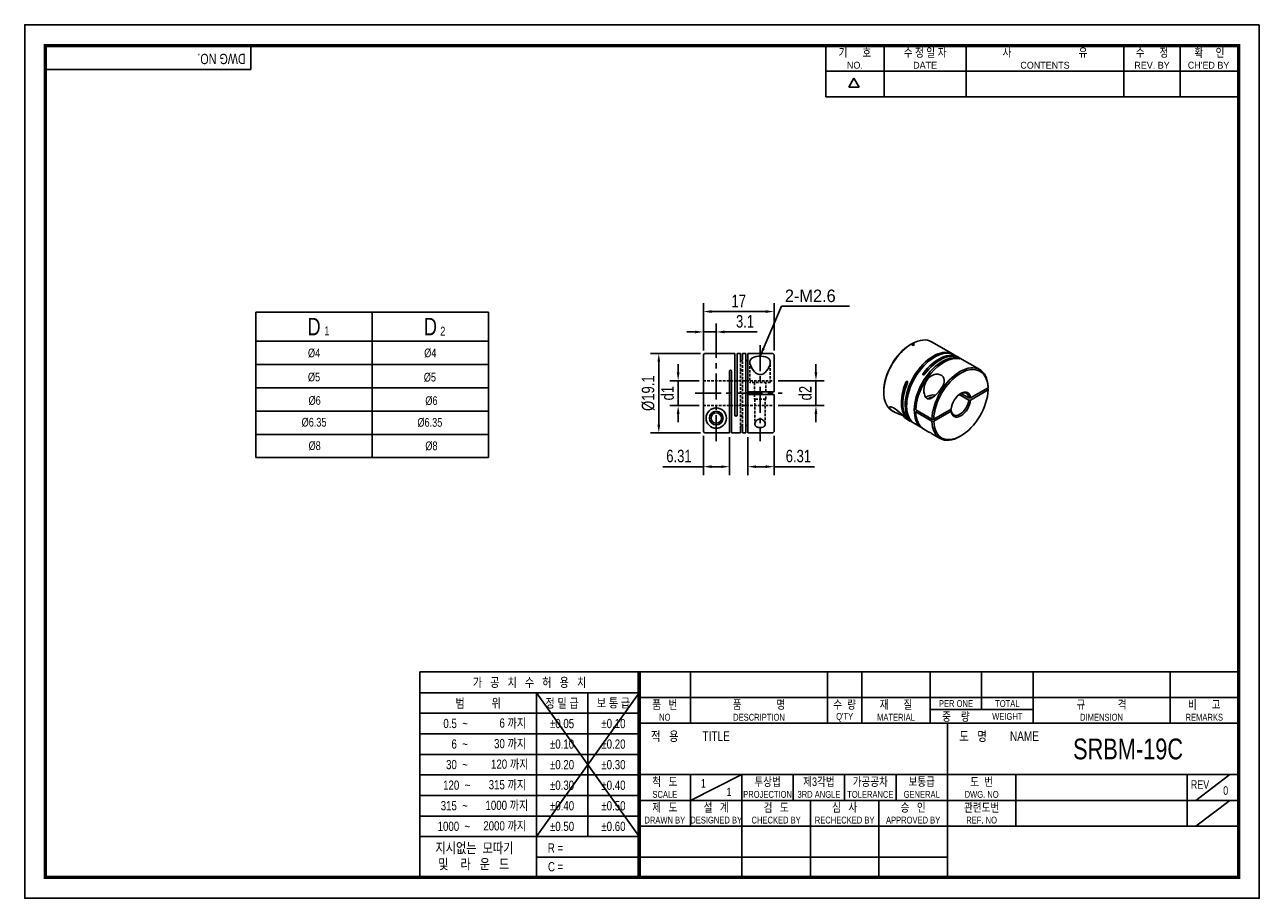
# Model space of a CAD drawing. Header units: millimetres. Extents: x 0 to 297, y 0 to 210.
import ezdxf
from ezdxf.enums import TextEntityAlignment as Align

# ---------------------------------------------------------------- set-up
doc = ezdxf.new("R2010")
doc.units = ezdxf.units.MM
doc.header["$LTSCALE"] = 5
for name, pattern in [('CENTER', [2, 1.25, -0.25, 0.25, -0.25]), ('CENTER2', [1.125, 0.75, -0.125, 0.125, -0.125]), ('DASHED', [0.75, 0.5, -0.25]), ('HIDDEN', [0.375, 0.25, -0.125]), ('HIDDEN2', [0.1875, 0.125, -0.0625]), ('PHANTOM2', [1.25, 0.625, -0.125, 0.125, -0.125, 0.125, -0.125])]:
    doc.linetypes.add(name, pattern=pattern)
doc.layers.get('0').update_dxf_attribs({"linetype": 'CONTINUOUS'})
doc.layers.get('Defpoints').update_dxf_attribs({"linetype": 'CONTINUOUS'})
for name, color, linetype in [('BM', 2, 'CONTINUOUS'), ('C', 1, 'CENTER2'), ('CT', 1, 'CENTER'), ('D', 7, 'CONTINUOUS'), ('DIM', 7, 'CONTINUOUS'), ('H', 3, 'HIDDEN'), ('HD', 4, 'DASHED'), ('P', 4, 'PHANTOM2')]:
    doc.layers.add(name, color=color, linetype=linetype)
doc.styles.get("Standard").update_dxf_attribs({"font": 'Gulim.ttf', "width": 0.8, "height": 3})
doc.dimstyles.new('LIM', dxfattribs={"dimtxt": 2, "dimasz": 2, "dimexe": 2, "dimexo": 1, "dimgap": 1, "dimtad": 1, "dimdec": 3, "dimzin": 9, "dimdsep": 46, "dimtxsty": 'Standard', "dimcen": 3, "dimclrd": 1, "dimclre": 1, "dimadec": 0, "dimazin": 0, "dimtfac": 1, "dimtdec": 3, "dimtmove": 0, "dimatfit": 3, "dimfxl": 0, "dimtolj": 1, "dimtzin": 0, "dimarcsym": 0})

# ---------------------------------------------------------------- blocks, each defined once
blk = doc.blocks.new('*D49')
at = {"layer": 'Defpoints', "color": 0}
for p in [(163.26, 141.04), (163.26, 136.14), (180.26, 130.68)]:
    blk.add_point(p, dxfattribs=at)
at = {"layer": 'DIM', "color": 1, "lineweight": -2}
for p, q in [((163.26, 137.14), (163.26, 143.04)), ((180.26, 131.68), (180.26, 143.04)), ((178.26, 141.04), (165.26, 141.04))]:
    blk.add_line(p, q, dxfattribs=at)
at = {"layer": 'DIM', "color": 1}
for points in [[(165.26, 141.38), (165.26, 140.71), (163.26, 141.04)], [(178.26, 141.38), (178.26, 140.71), (180.26, 141.04)]]:
    blk.add_solid(points, dxfattribs=at)
at = {"layer": 'DIM', "color": 0, "insert": (171.76, 143.58), "char_height": 3, "attachment_point": 5}
blk.add_mtext('\\A1;17', dxfattribs=at)
blk = doc.blocks.new('*D50')
at = {"layer": 'Defpoints', "color": 0}
for p in [(166.36, 136.14), (166.36, 130.98), (163.26, 130.68)]:
    blk.add_point(p, dxfattribs=at)
at = {"layer": 'DIM', "color": 1, "lineweight": -2}
for p, q in [((163.26, 131.68), (163.26, 138.14)), ((166.36, 131.98), (166.36, 138.14)), ((161.26, 136.14), (159.26, 136.14)), ((163.26, 136.14), (166.36, 136.14)), ((168.36, 136.14), (176.22, 136.14))]:
    blk.add_line(p, q, dxfattribs=at)
at = {"layer": 'DIM', "color": 1}
for points in [[(161.26, 136.47), (161.26, 135.81), (163.26, 136.14)], [(168.36, 136.47), (168.36, 135.81), (166.36, 136.14)]]:
    blk.add_solid(points, dxfattribs=at)
at = {"layer": 'DIM', "color": 0, "insert": (173.29, 138.68), "char_height": 3, "attachment_point": 5}
blk.add_mtext('\\A1;3.1', dxfattribs=at)
blk = doc.blocks.new('*D51')
at = {"layer": 'Defpoints', "color": 0}
for p in [(163.26, 112.18), (169.56, 111.88), (163.26, 103.75)]:
    blk.add_point(p, dxfattribs=at)
at = {"layer": 'DIM', "color": 1, "lineweight": -2}
for p, q in [((163.26, 111.18), (163.26, 101.75)), ((169.56, 110.88), (169.56, 101.75)), ((163.26, 103.75), (153.51, 103.75)), ((167.56, 103.75), (165.26, 103.75))]:
    blk.add_line(p, q, dxfattribs=at)
at = {"layer": 'DIM', "color": 1}
for points in [[(165.26, 104.09), (165.26, 103.42), (163.26, 103.75)], [(167.56, 104.09), (167.56, 103.42), (169.56, 103.75)]]:
    blk.add_solid(points, dxfattribs=at)
at = {"layer": 'DIM', "color": 0, "insert": (157.39, 106.3), "char_height": 3, "attachment_point": 5}
blk.add_mtext('\\A1;6.31', dxfattribs=at)
blk = doc.blocks.new('*D52')
at = {"layer": 'Defpoints', "color": 0}
for p in [(163.56, 130.98), (152.54, 111.88), (163.56, 111.88)]:
    blk.add_point(p, dxfattribs=at)
at = {"layer": 'DIM', "color": 1, "lineweight": -2}
for p, q in [((162.56, 130.98), (150.54, 130.98)), ((152.54, 128.98), (152.54, 113.88)), ((162.56, 111.88), (150.54, 111.88))]:
    blk.add_line(p, q, dxfattribs=at)
at = {"layer": 'DIM', "color": 1}
for points in [[(152.21, 128.98), (152.88, 128.98), (152.54, 130.98)], [(152.21, 113.88), (152.88, 113.88), (152.54, 111.88)]]:
    blk.add_solid(points, dxfattribs=at)
at = {"layer": 'DIM', "color": 0, "insert": (150, 121.43), "char_height": 3, "attachment_point": 5, "rotation": 90}
blk.add_mtext('\\A1;%%c19.1', dxfattribs=at)
blk = doc.blocks.new('*D53')
at = {"layer": 'Defpoints', "color": 0}
for p in [(157.2, 124.43), (163.26, 124.43), (163.26, 118.43)]:
    blk.add_point(p, dxfattribs=at)
at = {"layer": 'DIM', "color": 1, "lineweight": -2}
for p, q in [((157.2, 126.43), (157.2, 128.43)), ((162.26, 124.43), (155.2, 124.43)), ((157.2, 118.43), (157.2, 124.43)), ((162.26, 118.43), (155.2, 118.43)), ((157.2, 116.43), (157.2, 114.43))]:
    blk.add_line(p, q, dxfattribs=at)
at = {"layer": 'DIM', "color": 1}
for points in [[(156.86, 126.43), (157.53, 126.43), (157.2, 124.43)], [(156.86, 116.43), (157.53, 116.43), (157.2, 118.43)]]:
    blk.add_solid(points, dxfattribs=at)
at = {"layer": 'DIM', "color": 0, "insert": (154.65, 121.43), "char_height": 3, "attachment_point": 5, "rotation": 90}
blk.add_mtext('\\A1;d1', dxfattribs=at)
blk = doc.blocks.new('*D54')
at = {"layer": 'Defpoints', "color": 0}
for p in [(173.96, 111.88), (180.26, 112.18), (173.96, 103.75)]:
    blk.add_point(p, dxfattribs=at)
at = {"layer": 'DIM', "color": 1, "lineweight": -2}
for p, q in [((173.96, 110.88), (173.96, 101.75)), ((180.26, 111.18), (180.26, 101.75)), ((175.96, 103.75), (178.26, 103.75)), ((180.26, 103.75), (190, 103.75))]:
    blk.add_line(p, q, dxfattribs=at)
at = {"layer": 'DIM', "color": 1}
for points in [[(175.96, 104.09), (175.96, 103.42), (173.96, 103.75)], [(178.26, 104.09), (178.26, 103.42), (180.26, 103.75)]]:
    blk.add_solid(points, dxfattribs=at)
at = {"layer": 'DIM', "color": 0, "insert": (186.13, 106.3), "char_height": 3, "attachment_point": 5}
blk.add_mtext('\\A1;6.31', dxfattribs=at)
blk = doc.blocks.new('*D55')
at = {"layer": 'Defpoints', "color": 0}
for p in [(180.26, 124.43), (190.35, 124.43), (180.26, 118.43)]:
    blk.add_point(p, dxfattribs=at)
at = {"layer": 'DIM', "color": 1, "lineweight": -2}
for p, q in [((190.35, 126.43), (190.35, 128.43)), ((181.26, 124.43), (192.35, 124.43)), ((190.35, 118.43), (190.35, 124.43)), ((181.26, 118.43), (192.35, 118.43)), ((190.35, 116.43), (190.35, 114.43))]:
    blk.add_line(p, q, dxfattribs=at)
at = {"layer": 'DIM', "color": 1}
for points in [[(190.01, 126.43), (190.68, 126.43), (190.35, 124.43)], [(190.01, 116.43), (190.68, 116.43), (190.35, 118.43)]]:
    blk.add_solid(points, dxfattribs=at)
at = {"layer": 'DIM', "color": 0, "insert": (187.8, 121.43), "char_height": 3, "attachment_point": 5, "rotation": 90}
blk.add_mtext('\\A1;d2', dxfattribs=at)

msp = doc.modelspace()

# ---------------------------------------------------------------- linework, layer by layer
for p, q in [((54.437, 199.2323), (54.437, 205)), ((192.7139, 192.6407), (192.7139, 205)), ((206.7211, 192.6407), (206.7211, 205)), ((226.4959, 192.6407), (226.4959, 205)), ((264.3976, 192.6407), (264.3976, 205)), ((277.9928, 192.6407), (277.9928, 205)), ((54.437, 199.2323), (5, 199.2323)), ((192.7139, 198.8204), (291.588, 198.8204)), ((198.2565, 194.9765), (199.4924, 197.1172)), ((200.7283, 194.9765), (199.4924, 197.1172)), ((200.7283, 194.9765), (198.2565, 194.9765)), ((192.7139, 192.6407), (291.588, 192.6407)), ((55.5987, 140.9298), (55.5987, 105.9298)), ((55.5987, 140.9298), (111.5987, 140.9298)), ((111.5987, 140.9298), (111.5987, 105.9298)), ((55.5987, 105.9298), (111.5987, 105.9298)), ((95.0758, 54.437), (95.0758, 5)), ((147.8086, 54.437), (95.0758, 54.437)), ((292, 54.437), (147.8086, 54.437)), ((147.8086, 54.437), (147.8086, 5)), ((160.1679, 54.437), (160.1679, 42.0778)), ((193.1259, 54.437), (193.1259, 42.0778)), ((201.3654, 54.437), (201.3654, 42.0778)), ((217.8444, 54.437), (217.8444, 42.0778)), ((230.2037, 54.437), (230.2037, 45.3736)), ((242.563, 54.437), (242.563, 42.0778)), ((275.521, 54.437), (275.521, 42.0778)), ((147.8086, 49.4295), (95.0758, 49.4295)), ((147.8086, 49.4295), (123.0901, 14.8235)), ((123.0901, 49.4295), (147.8086, 14.8235)), ((123.0901, 49.4295), (123.0901, 5)), ((135.4493, 49.4295), (135.4493, 14.8235)), ((147.8086, 48.2574), (292, 48.2574)), ((217.8444, 45.3736), (242.563, 45.3736)), ((147.8086, 44.4858), (95.0758, 44.4858)), ((147.8086, 42.0778), (292, 42.0778)), ((221.9642, 5), (221.9642, 42.0778)), ((147.8086, 39.5421), (95.0758, 39.5421)), ((147.8086, 34.5984), (95.0758, 34.5984)), ((147.8086, 29.7185), (292, 29.7185)), ((160.1679, 23.5389), (172.5271, 29.7185)), ((160.1679, 29.7185), (160.1679, 17.3593)), ((172.5271, 29.7185), (172.5271, 5)), ((184.8864, 29.7185), (184.8864, 23.5389)), ((197.2457, 29.7185), (197.2457, 23.5389)), ((209.6049, 29.7185), (209.6049, 23.5389)), ((238.4432, 29.7185), (238.4432, 17.3593)), ((279.6407, 29.7185), (279.6407, 17.3593)), ((281.7006, 23.5389), (289.9401, 29.7185)), ((147.8086, 29.6547), (95.0758, 29.6547)), ((147.8086, 24.711), (95.0758, 24.711)), ((147.8086, 23.5389), (221.9642, 23.5389)), ((189.0061, 23.5389), (189.0061, 5)), ((205.4852, 23.5389), (205.4852, 5)), ((221.9642, 23.5389), (292, 23.5389)), ((281.7006, 17.3593), (289.9401, 23.5389)), ((147.8086, 19.7673), (95.0758, 19.7673)), ((147.8086, 17.3593), (292, 17.3593)), ((147.8086, 14.8235), (95.0758, 14.8235)), ((147.8086, 9.8798), (123.0901, 9.8798)), ((147.8086, 9.8798), (221.9642, 9.8798))]:
    msp.add_line(p, q)
at = {"color": 4}
for p, q in [((83.5987, 140.9298), (83.5987, 105.9298)), ((55.5987, 133.9298), (111.5987, 133.9298))]:
    msp.add_line(p, q, dxfattribs=at)
at = {"color": 1}
for p, q in [((55.5987, 128.3298), (111.5987, 128.3298)), ((55.5987, 122.7298), (111.5987, 122.7298)), ((55.5987, 117.1298), (111.5987, 117.1298)), ((55.5987, 111.5298), (111.5987, 111.5298))]:
    msp.add_line(p, q, dxfattribs=at)
msp.add_lwpolyline([(297, 210), (0, 210), (0, 0), (297, 0)], close=True)
msp.add_lwpolyline([(292, 205, 0.8, 0.8, 0), (5, 205, 0.8, 0.8, 0), (5, 5, 0.8, 0.8, 0), (292, 5, 0.8, 0.8, 0)], format="xyseb", close=True)
at = {"const_width": 0.824}
msp.add_lwpolyline([(147.8086, 5), (147.8086, 54.437)], dxfattribs=at)
at = {"layer": 'BM', "linetype": 'Continuous'}
for p, q in [((223.3343, 130.7935), (218.1724, 133.7737)), ((163.2575, 130.6773), (163.5575, 130.9774)), ((163.5575, 130.9774), (164.2596, 130.9774)), ((170.8575, 130.9807), (164.2596, 130.9807)), ((170.8575, 116.1807), (170.8575, 130.9807)), ((171.3575, 116.1807), (171.3575, 130.9807)), ((172.1575, 130.9807), (171.3575, 130.9807)), ((172.1575, 129.4082), (172.1575, 130.9807)), ((172.6575, 129.4082), (172.6575, 130.9807)), ((173.4575, 130.9807), (172.6575, 130.9807)), ((173.4575, 130.9807), (173.4575, 111.8807)), ((173.9575, 130.9807), (173.9575, 121.7307)), ((179.9575, 130.9807), (173.9575, 130.9807)), ((180.2575, 130.6807), (179.9575, 130.9807)), ((180.2575, 121.7307), (180.2575, 130.6807)), ((213.0085, 133.0734), (213.2206, 133.1959)), ((213.2206, 133.1959), (213.7171, 132.9093)), ((213.5742, 133.4001), (213.362, 133.2775)), ((213.362, 133.2775), (213.362, 133.1143)), ((213.5742, 133.4001), (214.0707, 133.1134)), ((214.0707, 133.1134), (213.7171, 132.9093)), ((163.2575, 112.1841), (163.2575, 130.6773)), ((224.6071, 130.0586), (223.6878, 130.5893)), ((224.4636, 129.757), (224.4636, 129.9142)), ((229.7689, 127.0784), (224.9606, 129.8545)), ((169.5575, 126.6807), (169.5575, 111.884)), ((170.0575, 126.6807), (170.0575, 111.8807)), ((216.1198, 126.1584), (216.1198, 125.8152)), ((206.6445, 121.8493), (206.6445, 121.6044)), ((212.2963, 124.255), (211.9991, 124.0835)), ((227.5299, 120.272), (231.7434, 122.7047)), ((227.5299, 119.7821), (231.7434, 122.2148)), ((231.5313, 122.5822), (231.7435, 122.4598)), ((231.7435, 122.9497), (231.7434, 122.7047)), ((231.7434, 122.2148), (231.7435, 122.4598)), ((173.9575, 121.1307), (173.9575, 121.7307)), ((179.9575, 121.7307), (173.9575, 121.7307)), ((173.9575, 121.1307), (173.9575, 111.8807)), ((179.9575, 121.1307), (173.9575, 121.1307)), ((180.2575, 121.7307), (179.9575, 121.7307)), ((179.9575, 121.1307), (180.2575, 121.1307)), ((180.2575, 121.1307), (180.2575, 112.1807)), ((227.1046, 119.7815), (224.8058, 121.1088)), ((227.1046, 120.2714), (225.2061, 121.3676)), ((227.5299, 120.272), (227.1046, 120.2714)), ((227.1046, 119.7815), (227.5299, 119.7821)), ((208.6224, 117.2326), (208.9552, 117.0405)), ((218.2444, 115.156), (214.3553, 117.4013)), ((214.7796, 117.1564), (214.3553, 116.9114)), ((218.2444, 114.6661), (214.3553, 116.9114)), ((218.6688, 115.156), (222.8823, 117.5887)), ((218.6688, 114.6661), (222.8823, 117.0988)), ((222.6711, 117.4668), (222.8833, 117.3443)), ((222.8823, 117.0988), (222.8833, 117.3443)), ((172.1575, 111.8807), (172.1575, 113.4532)), ((172.6575, 111.8807), (172.6575, 113.4532)), ((212.2478, 115.1395), (212.865, 114.7831)), ((212.9183, 114.9795), (213.0545, 115.0581)), ((213.2186, 114.579), (215.9763, 112.9868)), ((218.6688, 115.156), (218.2444, 115.156)), ((218.2444, 114.6661), (218.6688, 114.6661)), ((163.5575, 111.884), (163.2575, 112.1841)), ((169.5575, 111.884), (163.5575, 111.884)), ((170.0575, 111.8807), (172.1575, 111.8807)), ((172.6575, 111.8807), (173.4575, 111.8807)), ((173.9575, 111.8807), (179.9575, 111.8807)), ((179.9575, 111.8807), (180.2575, 112.1807)), ((216.3299, 112.7827), (217.5353, 112.0867)), ((218.9403, 111.2755), (220.2189, 110.5373)), ((224.9939, 111.0103), (225.2061, 111.1328))]:
    msp.add_line(p, q, dxfattribs=at)
for radius in [2.45, 1.65, 1.25]:
    msp.add_circle((166.3575, 115.4307), radius, dxfattribs=at)
for centre, start, end in [((169.8075, 126.6807), 0, 180), ((171.1075, 116.1807), 180, 0)]:
    msp.add_arc(centre, 0.25, start, end, dxfattribs=at)
for centre, major_axis, start_param, end_param in [((213.3974, 125.5031), (-4.775, -8.2705), 3.14159265, 3.90080982), ((213.3974, 125.5031), (4.775, 8.2705), 0.81157916, 3.14159265), ((213.1853, 125.6256), (4.625, 8.0107), 0.81242848, 2.35619449), ((218.5593, 122.5229), (-4.775, -8.2705), 3.10456289, 6.07983797), ((218.9128, 122.3188), (-4.775, -8.2705), 3.14159265, 6.07983797), ((219.8321, 121.7881), (-4.775, -8.2705), 3.10456289, 4.50904164), ((220.1856, 121.584), (-4.775, -8.2705), 3.14159265, 4.50904164), ((220.7513, 121.2574), (4.775, 8.2705), 0.20334734, 3.17862241), ((221.1049, 121.0532), (4.775, 8.2705), 0.20334734, 2.32477571), ((224.9939, 118.8079), (-4.775, -8.2705), 2.38761327, 5.46636836), ((225.2061, 118.6854), (-4.625, -8.0107), 2.38863261, 5.46534902), ((217.64, 123.0537), (4.775, 8.2705), 1.77414367, 3.17862241), ((217.9936, 122.8495), (4.775, 8.2705), 1.77414367, 3.14159265), ((225.2061, 118.6854), (4.625, 8.0107), 2.38863261, 5.46534902), ((225.2061, 118.6854), (-1.65, -2.8579), 2.44722927, 5.40675237), ((224.9939, 118.8079), (-1.5, -2.5981), 2.45636191, 3.87816325), ((218.7714, 119.5835), (-2.45, 0), 4.56176406, 5.67542584), ((218.7714, 119.5835), (1.65, 0), 1.67854587, 2.64271246), ((225.2061, 118.6854), (1.65, 2.8579), 2.44722927, 5.40675237), ((224.9939, 118.8079), (1.5, 2.5981), 2.45636191, 5.39761972), ((221.1049, 121.0532), (4.775, 8.2705), 2.38761327, 3.14159265), ((224.9939, 118.8079), (4.775, 8.2705), 2.38761327, 3.92699082)]:
    msp.add_ellipse(centre, major_axis=major_axis, ratio=0.57735027, start_param=start_param, end_param=end_param, dxfattribs=at)
for points in [[(172.1768, 129.3439), (172.164, 129.3646), (172.1575, 129.3866), (172.1575, 129.4082)], [(224.8717, 129.7049), (224.859, 129.704), (224.8403, 129.7059), (224.8172, 129.7101)], [(217.533, 112.0883), (217.5585, 112.0739), (217.6251, 112.0438), (217.7255, 112.005)]]:
    msp.add_open_spline(points, degree=3, dxfattribs=at)
for points, knots in [([(172.4286, 129.2385), (172.4216, 129.2381), (172.4145, 129.2379), (172.4075, 129.2379), (172.3832, 129.2379), (172.3585, 129.2405), (172.3356, 129.2453), (172.3128, 129.2501), (172.2913, 129.2572), (172.2722, 129.2658), (172.2517, 129.275), (172.2337, 129.286), (172.2186, 129.298), (172.2008, 129.3121), (172.1868, 129.3277), (172.1768, 129.3439)], [0.47684243, 0.47684243, 0.47684243, 0.47684243, 0.500895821, 0.500895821, 0.500895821, 0.585170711, 0.585170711, 0.585170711, 0.66901595, 0.66901595, 0.66901595, 0.758649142, 0.758649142, 0.758649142, 0.864116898, 0.864116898, 0.864116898, 0.864116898]), ([(172.5728, 129.2815), (172.554, 129.2701), (172.5319, 129.2601), (172.5077, 129.2526), (172.4834, 129.2452), (172.4561, 129.2402), (172.4286, 129.2385)], [0.285843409, 0.285843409, 0.285843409, 0.285843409, 0.380912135, 0.380912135, 0.380912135, 0.47684243, 0.47684243, 0.47684243, 0.47684243]), ([(172.6575, 129.4082), (172.6575, 129.3849), (172.6499, 129.361), (172.6349, 129.3388), (172.6208, 129.318), (172.5998, 129.298), (172.5728, 129.2815)], [0, 0, 0, 0, 0.14761016, 0.14761016, 0.14761016, 0.285843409, 0.285843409, 0.285843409, 0.285843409]), ([(173.4575, 129.4082), (173.4575, 129.3849), (173.4651, 129.361), (173.4801, 129.3388), (173.4942, 129.318), (173.5152, 129.298), (173.5422, 129.2815), (173.561, 129.2701), (173.5831, 129.2601), (173.6073, 129.2526), (173.6316, 129.2452), (173.6589, 129.2402), (173.6864, 129.2385)], [0, 0, 0, 0, 0.14761016, 0.14761016, 0.14761016, 0.285843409, 0.285843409, 0.285843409, 0.380912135, 0.380912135, 0.380912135, 0.47684243, 0.47684243, 0.47684243, 0.47684243]), ([(173.6864, 129.2385), (173.6934, 129.2381), (173.7005, 129.2379), (173.7075, 129.2379), (173.7318, 129.2379), (173.7565, 129.2405), (173.7794, 129.2453)], [0.47684243, 0.47684243, 0.47684243, 0.47684243, 0.500895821, 0.500895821, 0.500895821, 0.585170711, 0.585170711, 0.585170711, 0.585170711]), ([(173.7794, 129.2453), (173.8022, 129.2501), (173.8237, 129.2572), (173.8428, 129.2658), (173.8633, 129.275), (173.8813, 129.286), (173.8964, 129.298), (173.9142, 129.3121), (173.9282, 129.3277), (173.9382, 129.3439), (173.951, 129.3646), (173.9575, 129.3866), (173.9575, 129.4082)], [0.585170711, 0.585170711, 0.585170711, 0.585170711, 0.66901595, 0.66901595, 0.66901595, 0.758649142, 0.758649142, 0.758649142, 0.864116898, 0.864116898, 0.864116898, 1, 1, 1, 1]), ([(179.3575, 128.8605), (179.3575, 129.1014), (179.305, 129.3175), (179.0606, 129.7031), (178.8679, 129.8656), (178.0886, 130.2376), (177.2943, 130.332), (175.777, 130.2379), (175.1237, 130.0417), (174.4417, 129.3547), (174.3939, 128.8824), (174.654, 127.8467), (174.9455, 127.2865), (175.599, 126.5151), (175.859, 126.2625), (176.5062, 125.9031), (176.9135, 125.8293), (177.6423, 126.0378), (177.9453, 126.2694), (178.4424, 126.7572), (178.6471, 127.0269), (179.1525, 127.8333), (179.3575, 128.3789), (179.3575, 128.8605)], [0, 0, 0, 0, 0.0625, 0.0625, 0.125, 0.125, 0.25, 0.25, 0.375, 0.375, 0.5, 0.5, 0.625, 0.625, 0.6875, 0.6875, 0.75, 0.75, 0.8125, 0.8125, 0.875, 0.875, 1, 1, 1, 1]), ([(224.4636, 129.9142), (224.4886, 129.9097), (224.5193, 129.9016), (224.5531, 129.8908), (224.5848, 129.8806), (224.6202, 129.8676), (224.6562, 129.8528), (224.6811, 129.8426), (224.7069, 129.8312), (224.7315, 129.8196), (224.7562, 129.8079), (224.7805, 129.7956), (224.8016, 129.784), (224.807, 129.781), (224.8122, 129.7781), (224.8172, 129.7752), (224.8344, 129.7653), (224.8492, 129.7558), (224.8605, 129.7476), (224.8718, 129.7395), (224.8799, 129.7323), (224.8847, 129.7265), (224.8899, 129.7203), (224.8914, 129.7154), (224.8898, 129.7119), (224.8878, 129.7078), (224.8815, 129.7055), (224.8717, 129.7049)], [0, 0, 0, 0, 0.14761016, 0.14761016, 0.14761016, 0.285843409, 0.285843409, 0.285843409, 0.380912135, 0.380912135, 0.380912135, 0.47684243, 0.47684243, 0.47684243, 0.500895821, 0.500895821, 0.500895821, 0.585170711, 0.585170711, 0.585170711, 0.66901595, 0.66901595, 0.66901595, 0.758649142, 0.758649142, 0.758649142, 0.864116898, 0.864116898, 0.864116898, 0.864116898]), ([(216.1353, 125.8075), (216.1299, 125.8097), (216.1247, 125.8123), (216.1198, 125.8152), (216.1025, 125.8251), (216.0877, 125.8389), (216.0764, 125.8549), (216.0651, 125.8709), (216.057, 125.8897), (216.0522, 125.9095), (216.0471, 125.9307), (216.0455, 125.9536), (216.0472, 125.9766), (216.0491, 126.0037), (216.0554, 126.0316), (216.0653, 126.0586), (216.0779, 126.0933), (216.0966, 126.1274), (216.1198, 126.1584)], [0.47684243, 0.47684243, 0.47684243, 0.47684243, 0.500895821, 0.500895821, 0.500895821, 0.585170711, 0.585170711, 0.585170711, 0.66901595, 0.66901595, 0.66901595, 0.758649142, 0.758649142, 0.758649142, 0.864116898, 0.864116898, 0.864116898, 1, 1, 1, 1]), ([(216.4733, 125.9542), (216.4483, 125.9208), (216.4176, 125.8898), (216.3838, 125.8644), (216.3522, 125.8406), (216.3167, 125.821), (216.2807, 125.8088), (216.2558, 125.8004), (216.23, 125.7954), (216.2054, 125.7949), (216.1807, 125.7944), (216.1564, 125.7986), (216.1353, 125.8075)], [0, 0, 0, 0, 0.14761016, 0.14761016, 0.14761016, 0.285843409, 0.285843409, 0.285843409, 0.380912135, 0.380912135, 0.380912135, 0.47684243, 0.47684243, 0.47684243, 0.47684243]), ([(220.5038, 122.5677), (220.7147, 122.8861), (220.8928, 123.2082), (221.1527, 123.8727), (221.2276, 124.206), (221.2079, 125.1346), (220.8396, 125.6477), (219.602, 126.0951), (218.7926, 126.001), (217.4702, 125.2335), (216.9798, 124.6037), (216.3905, 123.2054), (216.2743, 122.443), (216.3683, 121.3339), (216.446, 120.9602), (216.7619, 120.3207), (217.0238, 120.0789), (217.6179, 119.9972), (217.9224, 120.1147), (218.4908, 120.4353), (218.7668, 120.6478), (219.568, 121.3561), (220.0821, 121.931), (220.5038, 122.5677)], [0, 0, 0, 0, 0.0625, 0.0625, 0.125, 0.125, 0.25, 0.25, 0.375, 0.375, 0.5, 0.5, 0.625, 0.625, 0.6875, 0.6875, 0.75, 0.75, 0.8125, 0.8125, 0.875, 0.875, 1, 1, 1, 1]), ([(211.9991, 124.0835), (212.0156, 124.1219), (212.0379, 124.1577), (212.0642, 124.1874), (212.0888, 124.2153), (212.1178, 124.2386), (212.1486, 124.2537), (212.1699, 124.2642), (212.1926, 124.271), (212.215, 124.2728), (212.2375, 124.2746), (212.2603, 124.2713), (212.2809, 124.2627)], [0, 0, 0, 0, 0.14761016, 0.14761016, 0.14761016, 0.285843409, 0.285843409, 0.285843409, 0.380912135, 0.380912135, 0.380912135, 0.47684243, 0.47684243, 0.47684243, 0.47684243]), ([(212.2809, 124.2627), (212.2862, 124.2605), (212.2913, 124.2579), (212.2963, 124.255), (212.3135, 124.2451), (212.3291, 124.2309), (212.3418, 124.2141), (212.3546, 124.1972), (212.3648, 124.1772), (212.3723, 124.1559), (212.3802, 124.1331), (212.3852, 124.1082), (212.3874, 124.0829), (212.39, 124.0532), (212.3888, 124.0224), (212.3844, 123.9922), (212.3789, 123.9535), (212.3679, 123.9148), (212.3527, 123.8793)], [0.47684243, 0.47684243, 0.47684243, 0.47684243, 0.500895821, 0.500895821, 0.500895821, 0.585170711, 0.585170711, 0.585170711, 0.66901595, 0.66901595, 0.66901595, 0.758649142, 0.758649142, 0.758649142, 0.864116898, 0.864116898, 0.864116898, 1, 1, 1, 1]), ([(212.2517, 115.1374), (212.2227, 115.154), (212.1926, 115.1726), (211.8873, 115.3747), (211.522, 115.7261), (210.5569, 116.6913), (209.9559, 117.2791), (208.8279, 118.0474), (208.3203, 118.196), (207.9312, 118.0093), (208.0501, 117.7189), (208.3912, 117.4281)], [0.485763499, 0.485763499, 0.485763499, 0.485763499, 0.5, 0.5, 0.625, 0.625, 0.75, 0.75, 0.875, 0.875, 1, 1, 1, 1]), ([(208.3912, 117.4281), (208.7323, 117.1372), (209.2621, 116.8506), (210.19, 116.461), (210.5252, 116.3359), (210.9598, 116.1773), (211.047, 116.1458), (211.1349, 116.1137)], [0, 0, 0, 0, 0.125, 0.125, 0.1875, 0.1875, 0.202825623, 0.202825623, 0.202825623, 0.202825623]), ([(172.1575, 113.4532), (172.1575, 113.4765), (172.1651, 113.5004), (172.1801, 113.5226), (172.1942, 113.5434), (172.2152, 113.5634), (172.2422, 113.5799), (172.261, 113.5913), (172.2831, 113.6013), (172.3073, 113.6088)], [0, 0, 0, 0, 0.14761016, 0.14761016, 0.14761016, 0.285843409, 0.285843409, 0.285843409, 0.380912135, 0.380912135, 0.380912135, 0.380912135]), ([(172.3073, 113.6088), (172.3316, 113.6162), (172.3589, 113.6212), (172.3864, 113.6229), (172.3934, 113.6233), (172.4005, 113.6235), (172.4075, 113.6235), (172.4318, 113.6235), (172.4565, 113.6209), (172.4794, 113.6161), (172.5022, 113.6113), (172.5237, 113.6042), (172.5428, 113.5956), (172.5633, 113.5864), (172.5813, 113.5754), (172.5964, 113.5634), (172.6142, 113.5493), (172.6282, 113.5337), (172.6382, 113.5175), (172.651, 113.4968), (172.6575, 113.4748), (172.6575, 113.4532)], [0.380912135, 0.380912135, 0.380912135, 0.380912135, 0.47684243, 0.47684243, 0.47684243, 0.500895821, 0.500895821, 0.500895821, 0.585170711, 0.585170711, 0.585170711, 0.66901595, 0.66901595, 0.66901595, 0.758649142, 0.758649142, 0.758649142, 0.864116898, 0.864116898, 0.864116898, 1, 1, 1, 1]), ([(173.8077, 113.6088), (173.7834, 113.6162), (173.7561, 113.6212), (173.7286, 113.6229), (173.7216, 113.6233), (173.7145, 113.6235), (173.7075, 113.6235), (173.6832, 113.6235), (173.6585, 113.6209), (173.6356, 113.6161), (173.6128, 113.6113), (173.5913, 113.6042), (173.5722, 113.5956), (173.5517, 113.5864), (173.5337, 113.5754), (173.5186, 113.5634), (173.5008, 113.5493), (173.4868, 113.5337), (173.4768, 113.5175), (173.464, 113.4968), (173.4575, 113.4748), (173.4575, 113.4532)], [0.380912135, 0.380912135, 0.380912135, 0.380912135, 0.47684243, 0.47684243, 0.47684243, 0.500895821, 0.500895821, 0.500895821, 0.585170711, 0.585170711, 0.585170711, 0.66901595, 0.66901595, 0.66901595, 0.758649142, 0.758649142, 0.758649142, 0.864116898, 0.864116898, 0.864116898, 1, 1, 1, 1]), ([(173.9575, 113.4532), (173.9575, 113.4765), (173.9499, 113.5004), (173.9349, 113.5226), (173.9208, 113.5434), (173.8998, 113.5634), (173.8728, 113.5799), (173.854, 113.5913), (173.8319, 113.6013), (173.8077, 113.6088)], [0, 0, 0, 0, 0.14761016, 0.14761016, 0.14761016, 0.285843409, 0.285843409, 0.285843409, 0.380912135, 0.380912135, 0.380912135, 0.380912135]), ([(178.1575, 114.0009), (178.1575, 114.2398), (178.0576, 114.4943), (177.6788, 114.9557), (177.3678, 115.1809), (176.8072, 115.2262), (176.6119, 115.1871), (176.2871, 115.0421), (176.1507, 114.9395), (175.8211, 114.6081), (175.695, 114.35), (175.634, 113.869), (175.7022, 113.6375), (176.0983, 113.2818), (176.4396, 113.1634), (177.1936, 113.1319), (177.5751, 113.2214), (178.0502, 113.5398), (178.1575, 113.7619), (178.1575, 114.0009)], [0, 0, 0, 0, 0.125, 0.125, 0.25, 0.25, 0.3125, 0.3125, 0.375, 0.375, 0.5, 0.5, 0.625, 0.625, 0.75, 0.75, 0.875, 0.875, 1, 1, 1, 1]), ([(213.2155, 114.7429), (213.1983, 114.7528), (213.179, 114.7648), (213.1595, 114.7778), (213.1399, 114.7907), (213.1197, 114.8049), (213.1001, 114.8192), (213.0792, 114.8345), (213.0586, 114.8504), (213.0394, 114.8659), (213.017, 114.8841), (212.9959, 114.9022), (212.9775, 114.9192), (212.9538, 114.941), (212.9336, 114.9616), (212.9183, 114.9795)], [0.500895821, 0.500895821, 0.500895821, 0.500895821, 0.585170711, 0.585170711, 0.585170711, 0.66901595, 0.66901595, 0.66901595, 0.758649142, 0.758649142, 0.758649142, 0.864116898, 0.864116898, 0.864116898, 1, 1, 1, 1]), ([(213.3015, 114.7085), (213.2964, 114.7074), (213.2878, 114.7088), (213.276, 114.713), (213.264, 114.7173), (213.2483, 114.7247), (213.23, 114.7347), (213.2253, 114.7373), (213.2205, 114.74), (213.2155, 114.7429)], [0.285843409, 0.285843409, 0.285843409, 0.285843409, 0.380912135, 0.380912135, 0.380912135, 0.47684243, 0.47684243, 0.47684243, 0.500895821, 0.500895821, 0.500895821, 0.500895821]), ([(213.2719, 114.7754), (213.2884, 114.756), (213.2999, 114.7397), (213.305, 114.7281), (213.3097, 114.7173), (213.309, 114.7102), (213.3015, 114.7085)], [0, 0, 0, 0, 0.14761016, 0.14761016, 0.14761016, 0.285843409, 0.285843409, 0.285843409, 0.285843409]), ([(218.9424, 111.2743), (218.9235, 111.2853), (218.9044, 111.2964), (218.5905, 111.4804), (218.2334, 111.7121), (217.8095, 111.9621), (217.6947, 112.0234), (217.5555, 112.0898), (217.5246, 112.0995), (217.5215, 112.0972), (217.5214, 112.097), (217.5214, 112.0969)], [0.116860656, 0.116860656, 0.116860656, 0.116860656, 0.125, 0.125, 0.25, 0.25, 0.3125, 0.3125, 0.375, 0.375, 0.378425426, 0.378425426, 0.378425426, 0.378425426])]:
    msp.add_open_spline(points, degree=3, knots=knots, dxfattribs=at)
at = {"layer": 'C'}
msp.add_line((147.8086, 49.4295), (147.8086, 49.3961), dxfattribs=at)
at = {"layer": 'CT'}
for p, q in [((166.3575, 109.884), (166.3575, 132.9807)), ((176.9075, 132.9807), (176.9075, 109.8807)), ((161.2575, 121.4307), (182.2575, 121.4307))]:
    msp.add_line(p, q, dxfattribs=at)
at = {"layer": 'H'}
msp.add_line((147.8086, 49.3128), (147.8086, 49.2711), dxfattribs=at)
at = {"layer": 'HD', "linetype": 'HIDDEN2'}
for p, q in [((172.1575, 129.4082), (172.1575, 113.4532)), ((172.6575, 113.4532), (172.6575, 129.4082)), ((174.4575, 128.8576), (174.4575, 123.9807)), ((179.3575, 123.9807), (179.3575, 128.8605)), ((163.2575, 124.4307), (180.2575, 124.4307)), ((179.3575, 123.9807), (174.4575, 123.9807)), ((175.5575, 123.9807), (175.5575, 121.7307)), ((178.2575, 121.7307), (178.2575, 123.9807)), ((175.5575, 121.1307), (175.5575, 119.9807)), ((178.2575, 119.9807), (175.5575, 119.9807)), ((175.6575, 119.9807), (175.6575, 114.0018)), ((178.1575, 114.0009), (178.1575, 119.9807)), ((178.2575, 119.9807), (178.2575, 121.1307)), ((163.2575, 118.4307), (180.2575, 118.4307))]:
    msp.add_line(p, q, dxfattribs=at)
for centre, start, end in [((172.4075, 126.6807), 0, 180), ((172.4075, 116.1807), 180, 0)]:
    msp.add_arc(centre, 0.25, start, end, dxfattribs=at)
at = {"layer": 'P'}
msp.add_line((147.8086, 49.221), (147.8086, 49.1627), dxfattribs=at)

# ---------------------------------------------------------------- texts
at = {"color": 0}
for s, insert, char_height, width, attachment_point in [('D', (69.5987, 137.4298), 4.2, 28, 5), ('D', (97.5987, 137.4298), 4.2, 28, 5), ('1', (72.0945, 137.4546), 2.1, 6.3, 1), ('2', (99.9649, 137.3742), 2.1, 3.36, 1), ('%%c4', (69.6168, 131.0514), 2.1, 28, 5), ('%%c4', (97.5697, 131.065), 2.1, 28, 5), ('%%c5', (69.6077, 125.268), 2.1, 28, 5), ('%%c5', (97.4728, 125.233), 2.1, 28, 5), ('%%c6', (69.7547, 119.6337), 2.1, 28, 5), ('%%c6', (97.8473, 119.5943), 2.1, 28, 5), ('%%C6.35', (69.6077, 114.3996), 2.1, 28, 5), ('%%C6.35', (97.4728, 114.3646), 2.1, 28, 5), ('%%C8', (69.7547, 108.7653), 2.1, 28, 5), ('%%C8', (97.8473, 108.7259), 2.1, 28, 5)]:
    msp.add_mtext(s, dxfattribs=dict(at, insert=insert, char_height=char_height, width=width, attachment_point=attachment_point))
at = {"layer": 'D', "width": 0.8}
for s, height, p in [('확     인', 2.05988, (284.9964, 203.3521)), ('기      호', 2.05988, (199.7175, 203.3521)), ('수 정 일 자', 2.05988, (216.6085, 203.3521)), ('사                           유', 2.059877, (245.4468, 203.3521)), ('수      정', 2.05988, (271.1952, 203.3521)), ('가   공   치   수   허   용   치', 2.224667, (121.4422, 51.9333)), ('범          위', 2.224667, (109.0829, 46.9576)), ('정 밀 급', 2.22467, (129.2697, 46.9576)), ('보 통 급', 2.22467, (141.629, 46.9576)), ('품   번', 2.05988, (153.9882, 46.6095)), ('품              명', 2.059877, (176.6469, 46.6095)), ('수  량', 2.05988, (197.2457, 46.6095)), ('재      질', 2.05988, (209.6049, 46.6095)), ('PER ONE', 1.6479, (224.0241, 46.8155)), ('TOTAL', 1.6479, (236.3833, 46.8155)), ('규             격', 2.059877, (259.042, 46.6095)), ('비      고', 2.05988, (283.7605, 46.6095)), ('NO', 1.6479, (153.9882, 43.5197)), ('DESCRIPTION', 1.647902, (176.6469, 43.5197)), ("Q'TY", 1.6479, (197.2457, 43.5197)), ('MATERIAL', 1.6479, (209.6049, 43.5197)), ('중    량', 2.05988, (224.0241, 43.7257)), ('WEIGHT', 1.6479, (236.3833, 43.7257)), ('DIMENSION', 1.6479, (259.042, 43.5197)), ('REMARKS', 1.6479, (283.7605, 43.5197)), ('%%p0.05', 2.22467, (129.2697, 42.0139)), ('%%p0.10', 2.22467, (141.629, 42.0139)), ('%%p0.10', 2.22467, (129.2697, 37.0702)), ('%%p0.20', 2.22467, (141.629, 37.0702)), ('적   용', 2.30706, (153.9882, 38.988)), ('TITLE', 2.30706, (166.3475, 38.988)), ('도   명', 2.30706, (228.1438, 38.988)), ('NAME', 2.30706, (240.5031, 38.988)), ('SRBM-19C', 5, (265.4275, 35.8982)), ('%%p0.20', 2.22467, (129.2697, 32.1265)), ('%%p0.30', 2.22467, (141.629, 32.1265)), ('%%p0.30', 2.22467, (129.2697, 27.1828)), ('%%p0.40', 2.22467, (141.629, 27.1828)), ('척   도', 2.05988, (153.9882, 28.0706)), ('1', 2.0599, (163.2577, 27.6586)), ('1', 2.0599, (169.4373, 25.5988)), ('투상법', 2.05988, (178.7068, 28.0706)), ('제3각법', 2.05988, (191.066, 28.0706)), ('가공공차', 2.05988, (203.4253, 28.0706)), ('보통급', 2.05988, (215.7845, 28.0706)), ('도  번', 2.05988, (230.2037, 28.0706)), ('REV', 2.05988, (282.7306, 27.3497)), ('0', 2.0599, (288.9102, 25.9078)), ('%%p0.40', 2.22467, (129.2697, 22.2391)), ('%%p0.50', 2.22467, (141.629, 22.2391)), ('SCALE', 1.6479, (153.9882, 24.9808)), ('PROJECTION', 1.6479, (178.7068, 24.9808)), ('3RD ANGLE', 1.6479, (191.066, 24.9808)), ('TOLERANCE', 1.6479, (203.4253, 24.9808)), ('GENERAL', 1.6479, (215.7845, 24.9808)), ('DWG. NO', 1.6479, (230.2037, 24.9808)), ('제   도', 2.05988, (153.9882, 21.891)), ('설   계', 2.05988, (166.3475, 21.891)), ('검   도', 2.05988, (180.7666, 21.891)), ('심   사', 2.05988, (197.2457, 21.891)), ('승   인', 2.05988, (213.7247, 21.891)), ('관련도번', 2.05988, (230.2037, 21.891)), ('%%p0.50', 2.22467, (129.2697, 17.2954)), ('%%p0.60', 2.22467, (141.629, 17.2954)), ('REF. NO', 1.6479, (230.2037, 18.8012))]:
    msp.add_text(s, height=height, dxfattribs=at).set_placement(p, align=Align.MIDDLE)
msp.add_text('DWG NO.', height=2.47185, rotation=180, dxfattribs=at).set_placement((53.1681, 203.0007))
at = {"layer": 'D'}
for s, p in [('NO.', (199.7175, 200.2623)), ('DATE', (216.6085, 200.2623)), ('CONTENTS', (245.4468, 200.2623)), ('REV. BY', (271.1952, 200.2623)), ("CH'ED BY", (284.7904, 200.2623))]:
    msp.add_text(s, height=1.6479, dxfattribs=at).set_placement(p, align=Align.MIDDLE)
at = {"layer": 'D', "width": 0.8}
for s, height, p in [('DRAWN BY', 1.6479, (153.9882, 17.9772)), ('DESIGNED BY', 1.647902, (166.3475, 17.9772)), ('CHECKED BY', 1.6479, (180.7666, 17.9772)), ('RECHECKED BY', 1.647902, (197.2457, 17.9772)), ('APPROVED BY', 1.647902, (213.7247, 17.9772))]:
    msp.add_text(s, height=height, dxfattribs=at).set_placement(p, align=Align.CENTER)
at = {"layer": 'D', "linetype": 'ByBlock', "width": 0.8}
for s, height, p in [('지시없는  모따기', 2.47185, (98.783, 10.8675)), ('및    라   운   드', 2.471852, (99.4623, 6.9968))]:
    msp.add_text(s, height=height, dxfattribs=at).set_placement(p)
at = {"layer": 'D', "width": 0.8}
for s, p in [('R = ', (125.8389, 10.9999)), ('C = ', (125.878, 6.4776))]:
    msp.add_text(s, height=2.22467, dxfattribs=at).set_placement(p)
at = {"layer": 'D', "char_height": 2.22467, "attachment_point": 6}
for s, insert, width in [('0.5  ~', (106.6111, 42.0139), 8.231062), ('6 까지', (120.6182, 42.0139), 9.803532), ('30 까지', (120.6182, 37.0702), 9.803491), ('6  ~', (106.6111, 37.0702), 8.231022), ('30  ~', (106.6111, 32.1265), 8.231022), ('120 까지', (121.1758, 32.1265), 12.652424), ('120  ~', (107.1976, 27.1828), 8.937991), ('315 까지', (120.6182, 27.1828), 12.097781), ('1000 까지', (121.1426, 22.2391), 13.382285), ('315  ~', (106.6111, 22.2391), 9.885083), ('1000  ~', (107.1704, 17.2954), 14.528725), ('2000 까지', (120.6182, 17.2954), 12.974319)]:
    msp.add_mtext(s, dxfattribs=dict(at, insert=insert, width=width))
at = {"layer": 'DIM'}
msp.add_text('2-M2.6', height=3, dxfattribs=at).set_placement((182.8787, 143.3276))

# ---------------------------------------------------------------- dimensions: what is measured, and where the dimension line sits
for base, p1, p2, picture, middle in [((163.2575, 141.0423), (180.2575, 130.6807), (163.2575, 136.1397), '*D49', (171.7575, 143.5842)), ((166.3575, 136.1397), (163.2575, 130.6773), (166.3575, 130.9807), '*D50', (173.2909, 138.6817))]:
    dim = msp.add_linear_dim(base=base, p1=p1, p2=p2, dimstyle='LIM', dxfattribs=at)
    dim.commit()
    dim.dimension.update_dxf_attribs({"geometry": picture, "text_midpoint": middle})
for base, p1, p2, text, picture, middle in [((152.5439, 111.884), (163.5575, 130.9774), (163.5575, 111.884), '%%c19.1', '*D52', (150.0019, 121.4307)), ((157.1955, 124.4307), (163.2575, 118.4307), (163.2575, 124.4307), 'd1', '*D53', (154.6516, 121.4307)), ((190.3451, 124.4307), (180.2575, 118.4307), (180.2575, 124.4307), 'd2', '*D55', (187.8032, 121.4307))]:
    dim = msp.add_linear_dim(base=base, p1=p1, p2=p2, angle=90, text=text, dimstyle='LIM', dxfattribs=at)
    dim.commit()
    dim.dimension.update_dxf_attribs({"geometry": picture, "text_midpoint": middle})
dim = msp.add_linear_dim(base=(163.2575, 103.7531), p1=(169.5575, 111.884), p2=(163.2575, 112.1841), text='6.31', dimstyle='LIM', dxfattribs=at)
dim.commit()
dim.dimension.update_dxf_attribs({"geometry": '*D51', "text_midpoint": (157.3861, 106.2951)})
dim = msp.add_linear_dim(base=(173.9575, 103.7531), p1=(180.2575, 112.1807), p2=(173.9575, 111.8807), text='6.31', dimstyle='LIM', dxfattribs=at)
dim.commit()
dim.dimension.update_dxf_attribs({"geometry": '*D54', "text_midpoint": (186.1289, 103.7531), "dimtype": 160})

# ---------------------------------------------------------------- leaders
msp.add_leader([(176.9075, 130.2966), (182.0493, 142.3215), (198.4369, 142.3215)], dimstyle='LIM', override={"dimgap": 1, "dimtad": 0}, dxfattribs=at)

doc.saveas('drawing.dxf')
